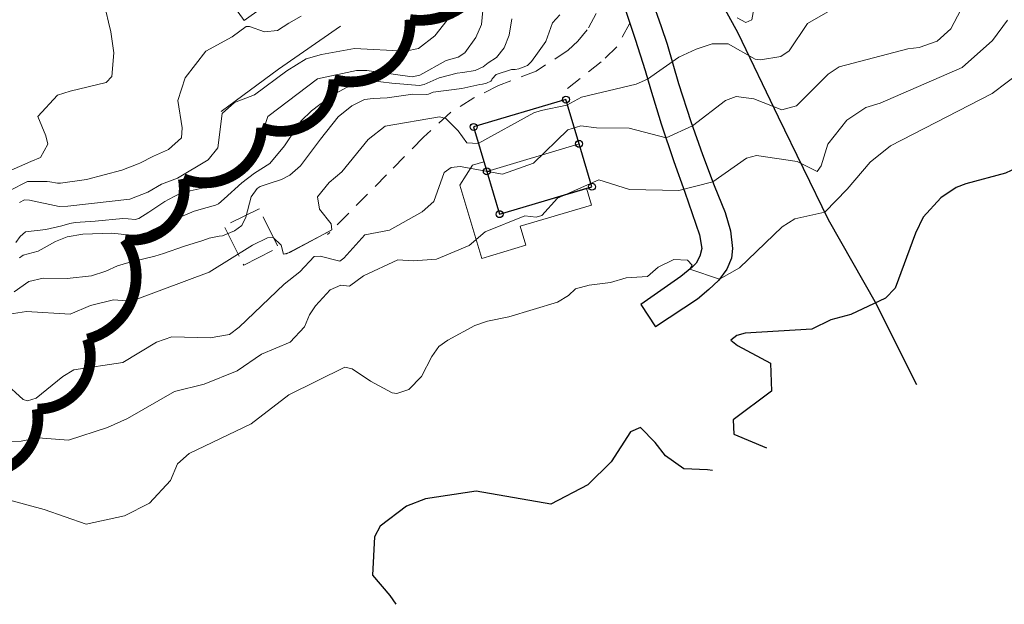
# Model space of a CAD drawing. Header units: metres. Extents: x 0 to 385757, y 0 to 6885278.
# Tile 85 of 108: x 309015 to 309106, y 6884028 to 6884082. Entities that reach past the tile are written whole.
import ezdxf

# ---------------------------------------------------------------- set-up
doc = ezdxf.new("R2010")
doc.units = ezdxf.units.M
doc.linetypes.add('RUIN', pattern=[3.8, 3, -0.8])
doc.linetypes.add('STVEGKANT', pattern=[2.5, 1.5, -1])
doc.layers.add('_Tiltak avløp Selje', color=1, linetype='Continuous', true_color=0xff0000)
doc.layers.add('K--DI---HUS_PRIKK', color=7, linetype='Continuous', true_color=0x000000)
for name, color, linetype in [('K--DI---', 7, 'Continuous'), ('K--DI---02003--Forsenkningskurve-FORKURVE', 8, 'STREK MED BDS208'), ('K--DI---05014--Takkant-HUS_PRIKK', 8, 'Continuous'), ('K--DI---09111--KantUtsnitt', 9, 'Continuous'), ('K--DI---Gjerde', 9, 'Continuous'), ('K--DI---VegAnnenAvgrensning', 9, 'Continuous')]:
    doc.layers.add(name, color=color, linetype=linetype)
for name, color, linetype, lineweight in [('K--DI---05006--Grunnmur-RUIN', 8, 'RUIN', 20), ('K--DI---05061--Veranda-HUSDIV', 8, 'Continuous', 9), ('K--DI---06002--MurLoddrett-STMUR', 8, 'STREK MED BDS208', 9), ('K--DI---07007--AnnetVegarealAvgrensning-STVEGKANT', 252, 'STVEGKANT', 20), ('K--DI---07018--Vegdekkekant-VKANT', 250, 'Continuous', 25), ('K--DI---Høydekurve-KURVE', 8, 'Continuous', 9), ('K--DI---Høydekurve-TKURVE', 7, 'Continuous', 20), ('K--DI---Mønelinje-HUSDIV', 8, 'Continuous', 9)]:
    doc.layers.add(name, color=color, linetype=linetype, lineweight=lineweight)
doc.linetypes.add('STREK MED BDS208', pattern='A,3.5,[208,BDS.shx,S=128,R=0,X=0,Y=0]', length=3.5)

# ---------------------------------------------------------------- blocks, each defined once
blk = doc.blocks.new('BDS199')
at = {"layer": 'K--DI---'}
blk.add_circle((0, 0), 5, dxfattribs=at)

msp = doc.modelspace()

# ---------------------------------------------------------------- linework, layer by layer
at = {"layer": '_Tiltak avløp Selje', "const_width": 1}
msp.add_lwpolyline([(309010.5896, 6884040.1739, 0.5205671), (309016.5655, 6884046.0467, 0.5205671), (309016.5655, 6884046.0467, 0.5205671), (309021.2272, 6884052.5293, 0.5205671), (309021.2272, 6884052.5293, 0.5205671), (309024.6906, 6884061.7705, 0.5205671), (309024.6906, 6884061.7705, 0.5205671), (309030.1147, 6884067.4037, 0.5205671), (309030.1147, 6884067.4037, 0.5205671), (309037.3761, 6884072.1296, 0.5205671), (309037.3761, 6884072.1296, 0.5205671), (309044.0854, 6884076.616, 0.5205671), (309044.0854, 6884076.616, 0.5205671), (309051.1217, 6884082.1621, 0.5205671), (309051.1217, 6884082.1621, 0.5205671), (309058.5573, 6884090.1111, 0.5205671)], format="xyb", dxfattribs=at)
at = {"layer": 'K--DI---02003--Forsenkningskurve-FORKURVE', "elevation": 3, "flags": 128}
for points in [[(309256.99, 6884115.45), (309256.77, 6884115.8), (309253.81, 6884117.22), (309253.1, 6884118.13), (309251.64, 6884120.97), (309251.45, 6884121.88), (309251.83, 6884126.71), (309252.43, 6884130.26), (309252.06, 6884131.57), (309249.74, 6884132), (309245.22, 6884130.75), (309244.79, 6884130.77), (309241.08, 6884132.75), (309235.89, 6884134.97), (309234.83, 6884134.82), (309227.58, 6884130.04), (309224.39, 6884127.79), (309220.01, 6884124.04), (309217.2, 6884121.36), (309212.97, 6884118.3), (309206.99, 6884113.04), (309205.25, 6884111.17), (309202.26, 6884108.99), (309197.65, 6884107.35), (309193.28, 6884104.62), (309191.86, 6884104.12), (309188.95, 6884103.64), (309183.19, 6884101.8), (309181.03, 6884100.33), (309177.74, 6884099.06), (309172.01, 6884097.58), (309169.33, 6884096.72), (309167.16, 6884095.71), (309160.87, 6884093.54), (309154.74, 6884092.02), (309151.65, 6884090.63), (309149.45, 6884089.1), (309149.45, 6884087.81), (309149.16, 6884085.93), (309148.42, 6884083.89), (309143.86, 6884078.84), (309141.97, 6884077.92), (309140.07, 6884077.56), (309135.9, 6884077.16), (309134.2, 6884075.4), (309132.01, 6884073.57), (309128.06, 6884071.89), (309125.49, 6884071.2), (309124.09, 6884071.66), (309123.37, 6884073.29), (309121.95, 6884075.01), (309120.65, 6884075.09), (309109.97, 6884069.83), (309108.42, 6884068.9), (309106.32, 6884067.91), (309102.65, 6884066.94), (309101.76, 6884066.58), (309100.34, 6884065.63), (309098.7, 6884063.84), (309098, 6884062.35), (309096.1, 6884057.27), (309095.2, 6884056.34), (309092, 6884054.82), (309090.13, 6884054.31), (309088.37, 6884053.47), (309082.2, 6884053.08), (309081.42, 6884052.86), (309080.87, 6884052.45), (309081.49, 6884051.93), (309084.55, 6884050.3), (309084.63, 6884047.71), (309081.1, 6884045.06), (309081.15, 6884043.71), (309084.17, 6884042.46)], [(309079.17, 6884040.35), (309078.71, 6884040.41), (309076.51, 6884040.5), (309074.82, 6884041.72), (309073.86, 6884042.95), (309072.49, 6884044.34), (309071.56, 6884043.92), (309069.78, 6884041.16), (309067.6, 6884039.01), (309064.17, 6884037.23), (309057.26, 6884038.43), (309052.57, 6884037.72), (309050.79, 6884037.04), (309048.37, 6884035.2), (309047.84, 6884034.2), (309047.65, 6884030.64), (309049.25, 6884028.77), (309049.81, 6884027.94)]]:
    msp.add_lwpolyline(points, dxfattribs=at)
at = {"layer": 'K--DI---05006--Grunnmur-RUIN', "elevation": 7.95, "flags": 128}
msp.add_lwpolyline([(309035.71, 6884059.4), (309038.94, 6884061.03), (309037.13, 6884064.63), (309033.89, 6884063), (309035.71, 6884059.4)], dxfattribs=at)
at = {"layer": 'K--DI---05014--Takkant-HUS_PRIKK'}
msp.add_polyline3d([(309059.43, 6884064.12, 10.16), (309067.99, 6884066.66, 10.16), (309066.8, 6884070.64, 12.24), (309065.58, 6884074.75, 10.16), (309057.02, 6884072.21, 10.16), (309058.25, 6884068.09, 12.24), (309059.43, 6884064.12, 10.16)], dxfattribs=at)
at = {"layer": 'K--DI---05061--Veranda-HUSDIV', "flags": 128}
for points, elevation in [([(309040.28, 6884088.44), (309035.61, 6884085.09), (309032.92, 6884088.84), (309030.55, 6884092.16), (309028.2, 6884090.48), (309030.76, 6884086.91), (309031.77, 6884087.64), (309035.75, 6884082.08), (309041.76, 6884086.38), (309040.28, 6884088.44)], 13.22), ([(309067.5, 6884066.52), (309059.43, 6884064.12), (309058.25, 6884068.09), (309057.98, 6884068.98), (309056.91, 6884068.66), (309055.76, 6884066.82), (309057.78, 6884060.02), (309061.87, 6884061.23), (309061.35, 6884063), (309067.96, 6884064.96), (309067.5, 6884066.52)], 8.31)]:
    msp.add_lwpolyline(points, dxfattribs=dict(at, elevation=elevation))
at = {"layer": 'K--DI---06002--MurLoddrett-STMUR'}
for points in [[(309033.62, 6884073.64, 11.57), (309038.94, 6884077.56, 11.58), (309044.69, 6884081.54, 11.65)], [(309039.61, 6884060.41, 7.53), (309043.78, 6884062.61, 7.47)]]:
    msp.add_polyline3d(points, dxfattribs=at)
at = {"layer": 'K--DI---07007--AnnetVegarealAvgrensning-STVEGKANT'}
for points in [[(309069.41, 6884087.18, 8.27), (309068.9, 6884084.44, 8.23), (309068.38, 6884082.72, 8.17), (309067.56, 6884081.22, 8.12), (309066.7, 6884080.16, 8.02), (309065.8, 6884079.32, 7.81), (309062.82, 6884077.39, 7.55), (309059.34, 6884076.05, 7.44), (309057.04, 6884074.91, 7.27), (309054.9, 6884073.58, 7.16), (309052.37, 6884071.25, 7.05), (309048.96, 6884067.76, 6.72), (309043.48, 6884062.22, 6.37)], [(309071.52, 6884081.83, 7.74), (309070.29, 6884079.65, 7.73), (309068.86, 6884078.24, 7.56), (309065.47, 6884075.56, 7.31)]]:
    msp.add_polyline3d(points, dxfattribs=at)
at = {"layer": 'K--DI---07018--Vegdekkekant-VKANT'}
for points in [[(309073.51, 6884084.1, 7.93), (309074.41, 6884081.53, 7.54)], [(309071.52, 6884081.83, 7.74), (309072.01, 6884080.34, 7.61), (309072.93, 6884077.45, 7.15)], [(309074.41, 6884081.53, 7.54), (309074.96, 6884079.9, 7.25), (309076.02, 6884076.25, 6.67), (309077.17, 6884072.7, 6.08), (309078.23, 6884069.64, 5.45), (309079.33, 6884066.79, 4.94), (309080.34, 6884064.26, 4.59), (309080.83, 6884062.56, 4.38), (309081.01, 6884060.95, 4.19), (309080.93, 6884060.04, 4.16), (309080.5, 6884059.01, 4.08), (309079.72, 6884057.97, 3.99), (309078.84, 6884057.13, 3.93), (309077.77, 6884056.25, 3.7), (309073.88, 6884053.68, 3.59)], [(309072.93, 6884077.45, 7.15), (309073.41, 6884075.74, 6.82), (309074.41, 6884072.5, 6.3), (309075.59, 6884068.99, 5.5), (309076.61, 6884066.17, 4.95), (309077.97, 6884062.19, 4.41), (309078.18, 6884060.94, 4.18), (309078.01, 6884060.22, 4.07), (309077.64, 6884059.58, 4.04), (309077.24, 6884059.17, 4.01), (309076.23, 6884058.33, 3.95), (309072.52, 6884055.74, 3.63)], [(309072.52, 6884055.74, 3.63), (309073.88, 6884053.68, 3.59)]]:
    msp.add_polyline3d(points, dxfattribs=at)
at = {"layer": 'K--DI---09111--KantUtsnitt', "linetype": 'Continuous'}
for points in [[(309069.41, 6884087.18, 8.27), (309071.12, 6884082.96, 7.85), (309071.52, 6884081.83, 7.74)], [(309073.51, 6884084.1, 7.93), (309074.41, 6884081.53, 7.54)], [(309071.52, 6884081.83, 7.74), (309072.01, 6884080.34, 7.61), (309072.93, 6884077.45, 7.15)], [(309074.41, 6884081.53, 7.54), (309074.96, 6884079.9, 7.25), (309076.02, 6884076.25, 6.67), (309077.17, 6884072.7, 6.08), (309078.23, 6884069.64, 5.45), (309079.33, 6884066.79, 4.94), (309080.34, 6884064.26, 4.59), (309080.83, 6884062.56, 4.38), (309081.01, 6884060.95, 4.19), (309080.93, 6884060.04, 4.16), (309080.5, 6884059.01, 4.08), (309079.72, 6884057.97, 3.99), (309078.84, 6884057.13, 3.93), (309077.77, 6884056.25, 3.7), (309073.88, 6884053.68, 3.59)], [(309072.93, 6884077.45, 7.15), (309073.41, 6884075.74, 6.82), (309074.41, 6884072.5, 6.3), (309075.59, 6884068.99, 5.5), (309076.61, 6884066.17, 4.95), (309077.97, 6884062.19, 4.41), (309078.18, 6884060.94, 4.18), (309078.01, 6884060.22, 4.07), (309077.64, 6884059.58, 4.04), (309077.24, 6884059.17, 4.01), (309076.23, 6884058.33, 3.95), (309072.52, 6884055.74, 3.63)], [(309072.52, 6884055.74, 3.63), (309073.88, 6884053.68, 3.59)]]:
    msp.add_polyline3d(points, dxfattribs=at)
at = {"layer": 'K--DI---Gjerde', "linetype": 'Continuous'}
for points in [[(309078.27, 6884086.86, 8.91), (309081.51, 6884080.93, 8.36), (309085.27, 6884073.15, 6.56), (309089.9, 6884063.63, 4.64), (309094.34, 6884055.8, 3.85)], [(309094.34, 6884055.8, 3.85), (309097.3, 6884049.85, 3.66), (309098.07, 6884048.33, 3.63)]]:
    msp.add_polyline3d(points, dxfattribs=at)
at = {"layer": 'K--DI---Høydekurve-KURVE', "flags": 128}
for points, elevation in [([(309022.76, 6884083.77), (309023.18, 6884081.92), (309023.39, 6884081.02), (309023.67, 6884079.07), (309023.49, 6884076.9), (309022.97, 6884076.32), (309019.63, 6884075.54), (309018.46, 6884075.17), (309016.62, 6884073.19), (309017.36, 6884071.38), (309017.55, 6884070.62), (309016.88, 6884069.38), (309015.97, 6884069.01), (309012.8, 6884067.6)], 13), ([(309083.2, 6884084.21), (309082.83, 6884082.14), (309082.27, 6884081.9), (309081.45, 6884082.34)], 8), ([(309102.51, 6884083.66), (309101.26, 6884081.31), (309100.01, 6884080.15), (309098.34, 6884079.58), (309097.27, 6884079.45), (309090.9, 6884077.78), (309089.88, 6884077.11), (309086.97, 6884074.18), (309085.59, 6884073.78), (309082.99, 6884074.81), (309081.36, 6884075.02), (309080.38, 6884074.65), (309077.31, 6884072.32), (309074.86, 6884071.19), (309071.45, 6884072.1), (309068.42, 6884072.12), (309066.96, 6884072.31), (309065.76, 6884071.95), (309062.58, 6884068.86), (309059.69, 6884067.82), (309055.79, 6884068.53), (309054.93, 6884068.44), (309054.28, 6884067.98), (309053.33, 6884065.29), (309052.27, 6884064.34), (309049.24, 6884062.65), (309046.95, 6884062.21), (309044.99, 6884060.03), (309044.62, 6884059.76), (309042.8, 6884060.24), (309042.24, 6884060.18), (309040.9, 6884058.76), (309039.47, 6884057.62), (309035.3, 6884053.64), (309034.39, 6884052.97), (309032.61, 6884052.66), (309029.06, 6884052.73), (309027.62, 6884052.24), (309024.5, 6884050.36), (309019.95, 6884049.68), (309018.93, 6884049.06), (309016.47, 6884047.06), (309015.67, 6884046.8), (309015.26, 6884046.94), (309013.52, 6884048.54)], 6), ([(309090.07, 6884083.02), (309087.98, 6884081.81), (309086.29, 6884079.28), (309085.49, 6884078.75), (309083.63, 6884078.43), (309083.13, 6884078.49), (309080.63, 6884079.93), (309079.14, 6884079.93), (309077.64, 6884079.41), (309076.05, 6884078.68), (309073.13, 6884076.63), (309072.09, 6884076.17), (309067.04, 6884074.98), (309065.67, 6884074.22), (309063.3, 6884073.73), (309062.61, 6884073.51), (309057.45, 6884070.67), (309056.39, 6884070.73), (309055.6, 6884071.85), (309054.45, 6884073), (309053.85, 6884073.14), (309048.81, 6884072.27), (309047.24, 6884071.04), (309044.82, 6884068.05), (309043.64, 6884067.06), (309042.54, 6884065.72), (309042.74, 6884064.59), (309043.83, 6884063.21), (309043.87, 6884062.68), (309039.99, 6884060.55), (309039.41, 6884060.42), (309039.18, 6884061.23), (309038.44, 6884061.97), (309037.92, 6884061.93), (309036.52, 6884061.24), (309032.5, 6884058.74), (309025.8, 6884056.25), (309024.85, 6884056.08), (309023.63, 6884056.17), (309021.51, 6884055.64), (309019.63, 6884054.86), (309015.59, 6884055.09), (309013.96, 6884054.86)], 7), ([(309055.12, 6884083.66), (309054.56, 6884082.1), (309053.42, 6884080.66), (309051.91, 6884079.47), (309050.7, 6884079.25), (309045.97, 6884079.47), (309042.91, 6884078.93), (309041.49, 6884078.53), (309039.7, 6884077.41), (309036.7, 6884075.2), (309034.87, 6884074.46), (309033.73, 6884073.45), (309033.3, 6884070.28), (309032.43, 6884069.17), (309029.56, 6884067.47), (309028.08, 6884066.9), (309026.83, 6884066.15), (309025.15, 6884065.52), (309019.42, 6884064.86), (309018.59, 6884064.84), (309015.85, 6884065.41), (309015.39, 6884065.44), (309014.94, 6884065.21)], 11), ([(309041.05, 6884082.47), (309039.91, 6884081.84), (309038.83, 6884081.16), (309037.65, 6884081.03), (309036.26, 6884081.51), (309035.93, 6884081.51), (309034.63, 6884080.57), (309032.2, 6884079.23), (309030.28, 6884076.75), (309029.62, 6884074.66), (309030.01, 6884072.13), (309029.94, 6884071.21), (309028.74, 6884070.12), (309027.34, 6884069.5), (309026.08, 6884068.86), (309025.94, 6884068.78), (309024.41, 6884068.2), (309021.15, 6884067.33), (309018.73, 6884066.98), (309018.44, 6884066.98), (309017.73, 6884067.11), (309017.5, 6884067.15), (309015.67, 6884067.15), (309013.98, 6884066.28)], 12), ([(309065.02, 6884082.6), (309064.33, 6884081.85), (309063.72, 6884080.12), (309062.94, 6884079.06), (309062.39, 6884078.29), (309062.01, 6884077.92), (309061.63, 6884077.74), (309061.22, 6884077.61), (309060.87, 6884077.55), (309060.53, 6884077.53), (309059.13, 6884077.07), (309058.73, 6884076.67), (309058.7, 6884076.57), (309058.62, 6884076.45), (309058.23, 6884076.28), (309057.85, 6884076.19), (309057.61, 6884076.13), (309056.77, 6884075.97), (309055.93, 6884075.78), (309053.26, 6884075.42), (309052.83, 6884075.26), (309052.68, 6884075.23), (309051.4, 6884075.25), (309049.02, 6884074.91), (309047.71, 6884074.85), (309046.91, 6884074.76), (309045.73, 6884074.18), (309044.48, 6884073.16), (309042.84, 6884071.06), (309040.98, 6884068.61), (309039.98, 6884067.75), (309039.23, 6884067.32), (309038.15, 6884066.98), (309037.24, 6884066.69), (309036.95, 6884066.49), (309036.4, 6884065.74), (309035.9, 6884063.84), (309035.55, 6884063.06), (309034.87, 6884062.56), (309033.76, 6884062.12), (309033.44, 6884062.07), (309032.5, 6884061.88), (309031.91, 6884061.69), (309030.23, 6884061.15), (309028.29, 6884060.47), (309027.47, 6884060.24), (309026.32, 6884059.95), (309025.07, 6884059.65), (309024, 6884059.32), (309022.93, 6884058.83), (309021.59, 6884058.39), (309019.34, 6884058.16), (309017.13, 6884058.18), (309015.78, 6884057.88), (309014.43, 6884056.93)], 8), ([(309060.57, 6884082.22), (309060.32, 6884080.73), (309059.86, 6884079.53), (309059.14, 6884078.65), (309058.36, 6884078.14), (309057.9, 6884077.79), (309057.18, 6884077.43), (309056.02, 6884077.26), (309055.5, 6884077.19), (309053.82, 6884076.77), (309052.43, 6884076.14), (309052, 6884076.05), (309049.43, 6884076.28), (309048.43, 6884076.39), (309047.29, 6884076.51), (309046.95, 6884076.48), (309045.18, 6884075.84), (309043.99, 6884075.2), (309042.76, 6884074.3), (309041.99, 6884073.69), (309041.04, 6884072.76), (309039.5, 6884070.46), (309038.12, 6884068.83), (309036.71, 6884067.92), (309035.53, 6884067.04), (309033.91, 6884065.54), (309033.36, 6884065.09), (309033.11, 6884064.95), (309032.32, 6884064.73), (309031.11, 6884064.4), (309029.31, 6884063.64), (309028.09, 6884063.08), (309026.76, 6884062.43), (309025.79, 6884062.16), (309025.06, 6884062.17), (309024.36, 6884062.27), (309023.48, 6884062.35), (309020.8, 6884062.25), (309019.36, 6884062.01), (309019.19, 6884061.96), (309018.27, 6884061.58), (309016.65, 6884060.68), (309015.28, 6884060.31), (309014.94, 6884060.08)], 9), ([(309109.26, 6884078.47), (309105.09, 6884075.32), (309095.66, 6884070.46), (309093.8, 6884068.94), (309091.65, 6884066.43), (309089.57, 6884064.31), (309086.81, 6884063.69), (309085.64, 6884062.96), (309081.66, 6884059.14), (309079.82, 6884058.1), (309077.07, 6884059.03), (309077.28, 6884059.38), (309076.85, 6884059.85), (309075.57, 6884059.91), (309074.12, 6884059.21), (309073.15, 6884058.34), (309071.16, 6884058.23), (309069.71, 6884057.79), (309067.75, 6884057.53), (309066.48, 6884057.19), (309065.81, 6884056.57), (309064.8, 6884055.96), (309060.28, 6884054.61), (309058.31, 6884054.2), (309057.15, 6884053.79), (309054.62, 6884052.45), (309053.81, 6884051.84), (309053.14, 6884050.93), (309052.18, 6884049.07), (309051.01, 6884047.85), (309049.9, 6884047.5), (309049.47, 6884047.54), (309047.45, 6884048.63), (309045.76, 6884049.78), (309045.08, 6884049.93), (309039.9, 6884047.36), (309036.41, 6884044.67), (309030.66, 6884041.92), (309029.56, 6884040.96), (309028.91, 6884039.42), (309026.97, 6884037.32), (309024.67, 6884036.14), (309021.1, 6884035.38), (309017.22, 6884036.73), (309012.72, 6884037.94)], 4)]:
    msp.add_lwpolyline(points, dxfattribs=dict(at, elevation=elevation))
at = {"layer": 'K--DI---Høydekurve-TKURVE', "flags": 128}
for points, elevation in [([(309057.89, 6884083.02), (309057.76, 6884081.71), (309057.22, 6884080.5), (309056.22, 6884079.07), (309055.6, 6884078.69), (309054.48, 6884078.36), (309052.04, 6884077.02), (309051.33, 6884076.84), (309047.14, 6884077.44), (309046.17, 6884077.44), (309042.55, 6884076.67), (309037.94, 6884073.19), (309037.34, 6884071.33), (309036.52, 6884069.73), (309033.52, 6884067.18), (309032.14, 6884066.59), (309029.9, 6884066.09), (309028.75, 6884065.48), (309028.4, 6884065.3), (309026.91, 6884064.3), (309025.98, 6884063.73), (309025.65, 6884063.64), (309024.99, 6884063.69), (309024.51, 6884063.72), (309021.95, 6884063.48), (309020.1, 6884063.34), (309019.59, 6884063.25), (309018.85, 6884063.04), (309017.37, 6884062.71), (309015.49, 6884062.47), (309015, 6884062.05), (309014.59, 6884061.48)], 10), ([(309106.52, 6884082.11), (309105.12, 6884080.23), (309102.32, 6884077.72), (309094.71, 6884074.42), (309093.37, 6884074), (309091.63, 6884072.83), (309089.87, 6884070.62), (309089.24, 6884068.59), (309088.86, 6884068.08), (309087.03, 6884069), (309083.26, 6884069.55), (309082.33, 6884069.32), (309079.21, 6884067.12), (309076.06, 6884066.31), (309071.48, 6884066.42), (309068.64, 6884067.29), (309064.81, 6884065.61), (309063.36, 6884064), (309062.82, 6884063.85), (309061.76, 6884063.98), (309058.09, 6884062.48), (309056.6, 6884061.22), (309053.59, 6884059.96), (309051.43, 6884059.8), (309050, 6884059.87), (309046.81, 6884058.39), (309045.51, 6884057.45), (309044.7, 6884057.55), (309043.74, 6884057.11), (309042.38, 6884055.63), (309041.81, 6884054.79), (309041.34, 6884053.66), (309040.02, 6884052.25), (309037.35, 6884051.14), (309035.1, 6884049.59), (309032.05, 6884048.37), (309029.29, 6884047.69), (309024.94, 6884045.17), (309023.1, 6884044.33), (309019.48, 6884043.16), (309016.67, 6884043.38), (309015.07, 6884043.07), (309012.33, 6884043.04)], 5)]:
    msp.add_lwpolyline(points, dxfattribs=dict(at, elevation=elevation))
at = {"layer": 'K--DI---Mønelinje-HUSDIV', "elevation": 12.24, "flags": 128}
msp.add_lwpolyline([(309066.8, 6884070.64), (309058.25, 6884068.09)], dxfattribs=at)
at = {"layer": 'K--DI---VegAnnenAvgrensning', "linetype": 'Continuous'}
msp.add_polyline3d([(309069.41, 6884087.18, 8.27), (309071.12, 6884082.96, 7.85), (309071.52, 6884081.83, 7.74)], dxfattribs=at)

# ---------------------------------------------------------------- block references
at = {"layer": 'K--DI---HUS_PRIKK', "linetype": 'Continuous'}
for p, xscale, yscale, rotation in [((309065.58, 6884074.75, 10.16), 0.0643524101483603, 0.0643524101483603, 196.5271484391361), ((309057.02, 6884072.21, 10.16), 0.0642943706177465, 0.0642943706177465, 286.6226627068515), ((309066.8, 6884070.64, 12.24), 0.06434894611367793, 0.06434894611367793, 106.5328360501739), ((309058.25, 6884068.09, 12.24), 0.06433637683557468, 0.06433637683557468, 286.5534874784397), ((309067.99, 6884066.66, 10.16), 0.06427999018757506, 0.06427999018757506, 106.6464005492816), ((309059.43, 6884064.12, 10.16), 0.0643524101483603, 0.0643524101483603, 16.52714843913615), ((309059.43, 6884064.12, 10.16), 0.0643524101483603, 0.0643524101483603, 16.52714843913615)]:
    msp.add_blockref('BDS199', p, dxfattribs=dict(at, xscale=xscale, yscale=yscale, rotation=rotation))

doc.saveas('drawing.dxf')
